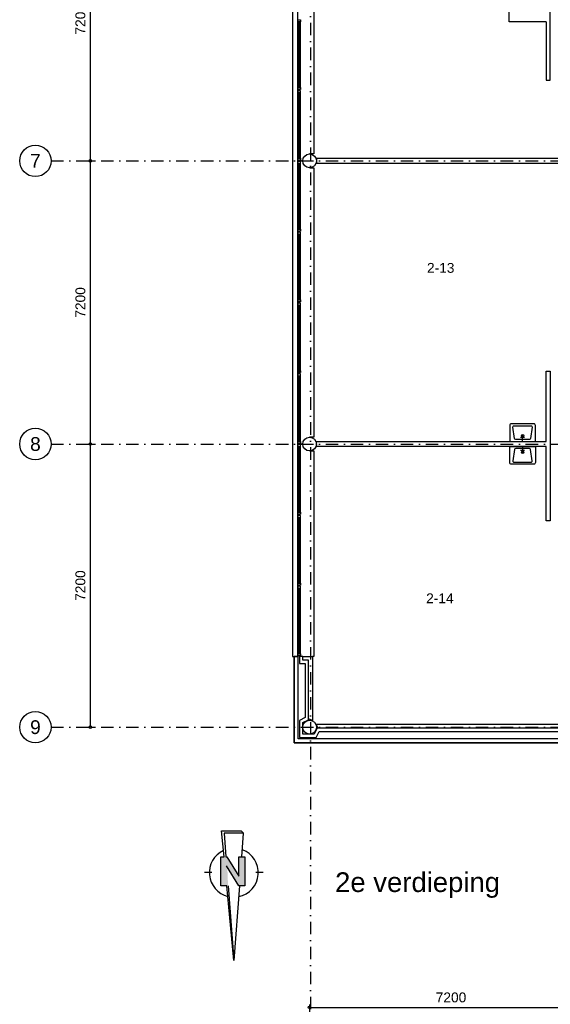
# Model space of a CAD drawing. Header units: millimetres. Extents: x 1137596 to 6076935, y -417599 to 265181.
# Tile 37 of 47: x 1438634 to 1452129, y -356519 to -331482. Entities that reach past the tile are written whole.
import ezdxf
from ezdxf.enums import TextEntityAlignment as Align

# ---------------------------------------------------------------- set-up
doc = ezdxf.new("R2010")
doc.units = ezdxf.units.MM
doc.header["$LTSCALE"] = 50
doc.header["$PDMODE"] = 3
doc.header["$PDSIZE"] = 1
doc.linetypes.add('DASHDOT2', pattern=[12.7, 6.35, -3.175, 0, -3.175])
doc.layers.get('0').update_dxf_attribs({"linetype": 'CONTINUOUS'})
doc.layers.get('DEFPOINTS').update_dxf_attribs({"linetype": 'CONTINUOUS'})
for name, color, linetype in [('00---0--FM-BRU3DEF', 4, 'CONTINUOUS'), ('AL21----_BUITENWAND', 3, 'CONTINUOUS'), ('AL21K---_ISOLATIE', 1, 'CONTINUOUS'), ('AL22----_BINNENWAND', 3, 'CONTINUOUS'), ('AL28----_KONSTRUKTIES', 4, 'CONTINUOUS'), ('AL31----_BUITENKOZIJN', 2, 'CONTINUOUS'), ('AL74----_INRSANITAIR', 7, 'CONTINUOUS'), ('Alg-Dun-Az', 8, 'CONTINUOUS'), ('bib', 7, 'CONTINUOUS'), ('bib @ 100', 7, 'CONTINUOUS'), ('DIM25', 1, 'CONTINUOUS'), ('Stramien-Alg-Az', 9, 'DASHDOT2'), ('Stramien-Alg-Drs', 8, 'CONTINUOUS'), ('Stramien-Alg-Txt', 2, 'CONTINUOUS'), ('Txt25', 2, 'CONTINUOUS'), ('Txt50', 4, 'CONTINUOUS')]:
    doc.layers.add(name, color=color, linetype=linetype)
doc.styles.add('BOS3', font='arial.ttf')
doc.dimstyles.new('BOS3', dxfattribs={"dimtxt": 2.5, "dimasz": 1.25, "dimexe": 1.25, "dimexo": 0, "dimgap": 1.25, "dimtad": 1, "dimdec": 3, "dimdsep": 46, "dimtxsty": 'BOS3', "dimblk": 'SMALL', "dimblk1": 'SMALL', "dimblk2": 'SMALL', "dimsah": 1, "dimcen": 2.5, "dimclrd": 1, "dimclre": 1, "dimclrt": 2, "dimadec": 4, "dimazin": 2, "dimtfac": 0.4, "dimtdec": 0, "dimtix": 1, "dimtmove": 2, "dimatfit": 3, "dimfxl": 1.25, "dimfxlon": 1, "dimtvp": 1, "dimtolj": 1, "dimarcsym": 0})

# ---------------------------------------------------------------- blocks, each defined once
blk = doc.blocks.new('noordpijl 3')
at = {"layer": 'Alg-Dun-Az'}
for p, q in [((-146, -1900), (0, 0)), ((0, 0), (180, -1900)), ((146, -1900), (0, 0)), ((-277, -1900), (-127, -1900)), ((-277, -2638), (-277, -1900)), ((-127, -1900), (185, -2409)), ((180, -1900), (333, -1900)), ((333, -1900), (333, -2638)), ((-751, -2234), (-564, -2234)), ((-129, -2141), (-129, -2638)), ((176, -2638), (-129, -2141)), ((562, -2234), (749, -2234)), ((-129, -2638), (-277, -2638)), ((-205, -2638), (-251, -3235)), ((203, -2638), (176, -2638)), ((249, -3235), (203, -2638)), ((249, -2638), (311, -3297)), ((333, -2638), (249, -2638)), ((-251, -3235), (249, -3235)), ((-189, -3297), (-251, -3235)), ((311, -3297), (-189, -3297))]:
    blk.add_line(p, q, dxfattribs=at)
for start, end in [(101.4591, 249.5213), (295.2122, 75.5532)]:
    blk.add_arc((-1, -2234), 623, start, end, dxfattribs=at)
for points in [[(-277, -2638), (-277, -1900), (-129, -2638), (-127, -1900)], [(-129, -2141), (176, -2638), (-127, -1900), (185, -2409)], [(333, -1900), (333, -2638), (146, -1900), (176, -2638)]]:
    blk.add_solid(points, dxfattribs=at)
blk = doc.blocks.new('*U247')
at = {"layer": 'Stramien-Alg-Drs'}
blk.add_circle((-4, 0), 4, dxfattribs=at)
at = {"layer": 'Stramien-Alg-Txt', "style": 'BOS3'}
blk.add_attdef('TEKST', text='', height=3.5, dxfattribs=at).set_placement((-4, 0), align=Align.MIDDLE)
blk = doc.blocks.new('_Small')
at = {"color": 0, "linetype": 'ByBlock', "lineweight": -2}
blk.add_circle((0, 0), 0.25, dxfattribs=at)
blk = doc.blocks.new('*D178')
at = {"layer": 'DEFPOINTS', "color": 0, "transparency": 16777216}
for p in [(704627, -599117), (704627, -599117), (704627, -606317)]:
    blk.add_point(p, dxfattribs=at)
at = {"layer": 'DIM25', "color": 1, "lineweight": -2, "transparency": 16777216}
for p, q in [((704627, -599117), (704752, -599117)), ((704627, -606317), (704627, -599117)), ((704627, -606317), (704752, -606317))]:
    blk.add_line(p, q, dxfattribs=at)
at = {"layer": 'DIM25', "color": 1, "lineweight": -2, "transparency": 16777216, "xscale": 125, "yscale": 125, "zscale": 125}
for p, rotation in [((704627, -599117), 90), ((704627, -606317), 270)]:
    blk.add_blockref('_Small', p, dxfattribs=dict(at, rotation=rotation))
at = {"layer": 'DIM25', "color": 2, "transparency": 16777216, "insert": (704374, -602717), "char_height": 250, "attachment_point": 5, "rotation": 90, "style": 'BOS3'}
blk.add_mtext('\\A1;7200', dxfattribs=at)
blk = doc.blocks.new('*D179')
at = {"layer": 'DEFPOINTS', "color": 0, "transparency": 16777216}
for p in [(710199, -627647), (717399, -627843), (717399, -627973)]:
    blk.add_point(p, dxfattribs=at)
at = {"layer": 'DIM25', "color": 1, "lineweight": -2, "transparency": 16777216}
for p, q in [((710199, -627772), (710199, -627968)), ((710199, -627843), (717399, -627843)), ((717399, -627848), (717399, -627718))]:
    blk.add_line(p, q, dxfattribs=at)
at = {"layer": 'DIM25', "color": 1, "lineweight": -2, "transparency": 16777216, "xscale": 125, "yscale": 125, "zscale": 125, "rotation": 180}
blk.add_blockref('_Small', (710199, -627843), dxfattribs=at)
at = {"layer": 'DIM25', "color": 1, "lineweight": -2, "transparency": 16777216, "xscale": 125, "yscale": 125, "zscale": 125}
blk.add_blockref('_Small', (717399, -627843), dxfattribs=at)
at = {"layer": 'DIM25', "color": 2, "transparency": 16777216, "insert": (713799, -627591), "char_height": 250, "attachment_point": 5, "style": 'BOS3'}
blk.add_mtext('\\A1;7200', dxfattribs=at)
blk = doc.blocks.new('*D188')
at = {"layer": 'DEFPOINTS', "color": 0, "transparency": 16777216}
for p in [(704627, -606317), (704627, -606317), (704627, -613517)]:
    blk.add_point(p, dxfattribs=at)
at = {"layer": 'DIM25', "color": 1, "lineweight": -2, "transparency": 16777216}
for p, q in [((704627, -606317), (704752, -606317)), ((704627, -613517), (704627, -606317)), ((704627, -613517), (704752, -613517))]:
    blk.add_line(p, q, dxfattribs=at)
at = {"layer": 'DIM25', "color": 1, "lineweight": -2, "transparency": 16777216, "xscale": 125, "yscale": 125, "zscale": 125}
for p, rotation in [((704627, -606317), 90), ((704627, -613517), 270)]:
    blk.add_blockref('_Small', p, dxfattribs=dict(at, rotation=rotation))
at = {"layer": 'DIM25', "color": 2, "transparency": 16777216, "insert": (704374, -609917), "char_height": 250, "attachment_point": 5, "rotation": 90, "style": 'BOS3'}
blk.add_mtext('\\A1;7200', dxfattribs=at)
blk = doc.blocks.new('*D189')
at = {"layer": 'DEFPOINTS', "color": 0, "transparency": 16777216}
for p in [(704627, -613517), (704627, -613517), (704627, -620717)]:
    blk.add_point(p, dxfattribs=at)
at = {"layer": 'DIM25', "color": 1, "lineweight": -2, "transparency": 16777216}
for p, q in [((704627, -613517), (704752, -613517)), ((704627, -620717), (704627, -613517)), ((704627, -620717), (704752, -620717))]:
    blk.add_line(p, q, dxfattribs=at)
at = {"layer": 'DIM25', "color": 1, "lineweight": -2, "transparency": 16777216, "xscale": 125, "yscale": 125, "zscale": 125}
for p, rotation in [((704627, -613517), 90), ((704627, -620717), 270)]:
    blk.add_blockref('_Small', p, dxfattribs=dict(at, rotation=rotation))
at = {"layer": 'DIM25', "color": 2, "transparency": 16777216, "insert": (704374, -617117), "char_height": 250, "attachment_point": 5, "rotation": 90, "style": 'BOS3'}
blk.add_mtext('\\A1;7200', dxfattribs=at)
blk = doc.blocks.new('stramienen')
at = {"layer": 'Stramien-Alg-Az'}
for points in [[(710225.4193, -557711.0234), (710225.4193, -629125.5137)], [(703629.6064, -606317.1403), (776404.4348, -606317.1403)], [(703629.6064, -613517.1403), (776404.4348, -613517.1403)], [(703629.6064, -620717.1403), (776404.4348, -620717.1403)]]:
    blk.add_lwpolyline(points, dxfattribs=at)
at = {"layer": 'bib @ 100', "xscale": 100, "yscale": 100, "zscale": 100}
for p, values in [((703629.6064, -606317.1403), {'TEKST': '7'}), ((703629.6064, -613517.1403), {'TEKST': '8'}), ((703629.6064, -620717.1403), {'TEKST': '9'})]:
    blk.add_blockref('*U247', p, dxfattribs=at).add_auto_attribs(values)
at = {"layer": 'DIM25'}
for base, p1, p2, picture, middle in [((704626.5266, -599117.1398), (704626.5266, -606317.1398), (704626.5266, -599117.1398), '*D178', (704373.8834, -602717.1398)), ((704626.5266, -606317.1398), (704626.5266, -613517.1398), (704626.5266, -606317.1398), '*D188', (704373.8834, -609917.1398)), ((704626.5266, -613517.1398), (704626.5266, -620717.1398), (704626.5266, -613517.1398), '*D189', (704373.8834, -617117.1398))]:
    dim = blk.add_linear_dim(base=base, p1=p1, p2=p2, angle=90, dimstyle='BOS3', override={"dimscale": 0, "dimexo": 1.25}, dxfattribs=at)
    dim.commit()
    dim.dimension.update_dxf_attribs({"geometry": picture, "text_midpoint": middle})
dim = blk.add_linear_dim(base=(717398.67, -627843.232), p1=(710198.6698, -627646.5212), p2=(717398.67, -627972.6855), dimstyle='BOS3', override={"dimscale": 0, "dimtxt": 2.5, "dimasz": 1.25, "dimexe": 1.25, "dimexo": 1.25, "dimgap": 1.25, "dimclrt": 2, "dimfxl": 1.25, "dimfxlon": 1}, dxfattribs=at)
dim.commit()
dim.dimension.update_dxf_attribs({"geometry": '*D179', "text_midpoint": (713798.6699, -627590.5887)})

msp = doc.modelspace()

# ---------------------------------------------------------------- linework, layer by layer
at = {"layer": '00---0--FM-BRU3DEF', "color": 3}
msp.add_lwpolyline([(1463709.019, -313471.579), (1463709.1521, -342271.5794), (1463803.019, -342271.579), (1463803.019, -344576.5819), (1463703.028, -344576.5819), (1463703.028, -344466.5638), (1462613.0239, -344466.5638), (1462613.2781, -348376.5777), (1457968.0229, -348376.5777), (1457968.0229, -349766.5804), (1458078.0214, -349766.5804), (1458078.0214, -349866.5814), (1445613.0219, -349866.5814), (1445613.0219, -347671.5677), (1445707.0326, -347671.5677), (1445705.2043, -300871.5964)], dxfattribs=at)
at = {"layer": 'AL21----_BUITENWAND'}
for points in [[(1445613.0477, -300871.6), (1445573.0219, -300871.5961), (1445573.0219, -347671.5677), (1445613.0239, -347671.5677)], [(1446008.4934, -328046.5814), (1446111.0219, -328046.5814), (1446111.0219, -334896.5668), (1446008.0219, -334896.5668)], [(1446009.571, -335246.5816), (1446111.0219, -335246.5816), (1446111.0219, -342096.5658), (1446008.0219, -342096.5658)], [(1446009.571, -342446.5809), (1446111.0219, -342446.5809), (1446111.0219, -347671.5677), (1446083.0219, -347671.5677)]]:
    msp.add_lwpolyline(points, dxfattribs=at)
msp.add_lwpolyline([(1457968.017, -348283.5814), (1457868.016, -348283.5814), (1457868.016, -349766.5804), (1445713.0219, -349766.5804), (1445713.016, -347671.5599), (1445613.016, -347671.5599), (1445613.0219, -349866.5814), (1458078.0156, -349866.5814), (1458078.0156, -349766.5804), (1457968.017, -349766.5804)], close=True, dxfattribs=at)
at = {"layer": 'AL21K---_ISOLATIE'}
msp.add_lwpolyline([(1453017.5615, -349496.5824), (1446198.4731, -349496.5824), (1446123.4731, -349646.5804), (1445833.0219, -349646.5804), (1445833.0239, -349356.1302), (1445983.0239, -349281.1312), (1445983.0239, -347771.5648), (1445833.0317, -347771.5648), (1445833.0317, -347671.5677), (1445748.0239, -347671.5677), (1445748.0239, -347856.5668), (1445898.017, -347856.5668), (1445898.0239, -349228.599), (1445748.0239, -349303.598), (1445748.0219, -349731.5824), (1446176.0053, -349731.5824), (1446251.0053, -349581.5804), (1452965.0386, -349581.5804)], dxfattribs=at)
at = {"layer": 'AL22----_BINNENWAND'}
for points in [[(1452024.0219, -331534.0814), (1452024.0219, -333021.5814), (1452124.023, -333021.5814), (1452124.023, -330178.5814), (1452024.0219, -330178.5814), (1452024.0219, -330564.0814)], [(1452024.0219, -331534.0814), (1451079.0219, -331534.0814), (1451079.0219, -330564.0814), (1452024.0219, -330564.0814)]]:
    msp.add_lwpolyline(points, dxfattribs=at)
for points in [[(1445813.0219, -335066.5814), (1445813.0219, -335070.5814), (1445833.0219, -335070.5814), (1445833.0219, -335066.5814)], [(1445813.0219, -335071.2816), (1445813.0219, -335071.8822), (1445833.0219, -335071.8822), (1445833.0219, -335071.2816)], [(1445813.0219, -335076.5814), (1445813.0219, -335072.5814), (1445833.0219, -335072.5814), (1445833.0219, -335076.5814)], [(1445813.0219, -342266.5807), (1445813.0219, -342270.5807), (1445833.0219, -342270.5807), (1445833.0219, -342266.5807)], [(1445813.0219, -342271.2809), (1445813.0219, -342271.8815), (1445833.0219, -342271.8815), (1445833.0219, -342271.2809)], [(1445813.0219, -342276.5807), (1445813.0219, -342272.5807), (1445833.0219, -342272.5807), (1445833.0219, -342276.5807)], [(1446083.0239, -349303.5795), (1445983.0239, -349256.5824), (1445983.016, -347771.5648), (1445833.0317, -347771.5648), (1445833.0317, -347671.5677), (1446083.0219, -347671.5677)], [(1453040.0217, -349396.5814), (1452993.0218, -349496.5824), (1446223.0219, -349496.5824), (1446176.0219, -349396.5814)]]:
    msp.add_lwpolyline(points, close=True, dxfattribs=at)
msp.add_lwpolyline([(1453158.0045, -335009.0819), (1446171.4809, -335009.0819), (1446171.4809, -335009.0843, -0.1846560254), (1446171.4815, -335134.0814), (1453158.0045, -335134.0814)], format="xyb", dxfattribs=at)
msp.add_lwpolyline([(1452024.0219, -342209.0812), (1452024.0219, -340421.581), (1452124.022, -340421.581), (1452124.022, -344221.5614), (1452024.0219, -344221.5614), (1452024.0219, -342334.0807), (1446171.4815, -342334.0807, 0.1846536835), (1446171.4815, -342209.0851), (1446171.4815, -342209.0812)], format="xyb", close=True, dxfattribs=at)
at = {"layer": 'AL28----_KONSTRUKTIES'}
for centre in [(1446008.0219, -335071.5836), (1446008.0219, -342271.5829), (1446008.0219, -349471.5804), (1446008.0219, -349471.5824)]:
    msp.add_circle(centre, 175, dxfattribs=at)
at = {"layer": 'AL31----_BUITENKOZIJN'}
for points in [[(1445777.0229, -331486.5809), (1445777.0229, -331536.5819), (1445707.0229, -331536.5819), (1445707.0229, -331486.5809)], [(1445777.0229, -333206.5809), (1445777.0229, -333256.5814), (1445707.0229, -333256.5814), (1445707.0229, -333206.5809)], [(1445707.0229, -333286.5814), (1445707.0229, -333336.5819), (1445777.0229, -333336.5819), (1445777.0229, -333286.5814)], [(1445777.0229, -335006.5821), (1445777.0229, -335056.5807), (1445707.0229, -335056.5807), (1445707.0229, -335006.5821)], [(1445707.0229, -335086.5807), (1445707.0229, -335136.5814), (1445777.0229, -335136.5814), (1445777.0229, -335086.5807)], [(1445777.0229, -336806.5814), (1445777.0229, -336856.582), (1445707.0229, -336856.582), (1445707.0229, -336806.5814)], [(1445707.0229, -336886.5819), (1445707.0229, -336936.5807), (1445777.0229, -336936.5807), (1445777.0229, -336886.5819)], [(1445777.0229, -338606.5808), (1445777.0229, -338656.5813), (1445707.0229, -338656.5813), (1445707.0229, -338606.5808)], [(1445707.0229, -338686.5813), (1445707.0229, -338736.5818), (1445777.0229, -338736.5818), (1445777.0229, -338686.5813)], [(1445777.0229, -340406.582), (1445777.0229, -340456.5825), (1445707.0229, -340456.5825), (1445707.0229, -340406.582)], [(1445707.0229, -340486.5806), (1445707.0229, -340536.5812), (1445777.0229, -340536.5812), (1445777.0229, -340486.5806)], [(1445777.0229, -342206.5814), (1445777.0229, -342256.5819), (1445707.0229, -342256.5819), (1445707.0229, -342206.5814)], [(1445707.0268, -342286.5799), (1445707.0268, -342336.5804), (1445777.0268, -342336.5804), (1445777.0268, -342286.5799)], [(1445777.0268, -344006.5804), (1445777.0268, -344056.5814), (1445707.0268, -344056.5814), (1445707.0268, -344006.5804)], [(1445707.0268, -344086.5809), (1445707.0268, -344136.5819), (1445777.0268, -344136.5819), (1445777.0268, -344086.5809)], [(1445777.0268, -345806.5819), (1445777.0268, -345856.5804), (1445707.0268, -345856.5804), (1445707.0268, -345806.5819)], [(1445707.0268, -345886.5824), (1445707.0268, -345936.5809), (1445777.0268, -345936.5809), (1445777.0268, -345886.5824)], [(1445777.0268, -347606.5834), (1445777.0268, -347656.5795), (1445707.0268, -347656.5795), (1445707.0268, -347606.5834)]]:
    msp.add_lwpolyline(points, close=True, dxfattribs=at)
for points in [[(1445707.0229, -333206.5809), (1445707.0229, -331536.5819)], [(1445720.0229, -333206.5809), (1445720.0229, -331536.5819)], [(1445738.0229, -333206.5809), (1445738.0229, -331536.5819)], [(1445777.0229, -333206.5829), (1445777.0229, -331536.5819)], [(1445707.0229, -335006.5821), (1445707.0229, -333336.5819)], [(1445720.0229, -335006.5821), (1445720.0229, -333336.5819)], [(1445738.0229, -335006.5821), (1445738.0229, -333336.5819)], [(1445777.0229, -335006.5841), (1445777.0229, -333336.5819)], [(1445707.0229, -336806.5814), (1445707.0229, -335136.5814)], [(1445720.0229, -336806.5814), (1445720.0229, -335136.5814)], [(1445738.0229, -336806.5814), (1445738.0229, -335136.5814)], [(1445777.0229, -336806.5834), (1445777.0229, -335136.5814)], [(1445707.0229, -338606.5808), (1445707.0229, -336936.5807)], [(1445720.0229, -338606.5808), (1445720.0229, -336936.5807)], [(1445738.0229, -338606.5808), (1445738.0229, -336936.5807)], [(1445777.0229, -338606.5826), (1445777.0229, -336936.5807)], [(1445707.0229, -340406.582), (1445707.0229, -338736.5818)], [(1445720.0229, -340406.582), (1445720.0229, -338736.5818)], [(1445738.0229, -340406.582), (1445738.0229, -338736.5818)], [(1445777.0229, -340406.5838), (1445777.0229, -338736.5818)], [(1445707.0229, -342206.5814), (1445707.0229, -340536.5812)], [(1445720.0229, -342206.5814), (1445720.0229, -340536.5812)], [(1445738.0229, -342206.5814), (1445738.0229, -340536.5812)], [(1445777.0229, -342206.5831), (1445777.0229, -340536.5812)], [(1445707.0268, -344006.5804), (1445707.0268, -342336.5804)], [(1445720.0268, -344006.5804), (1445720.0268, -342336.5804)], [(1445738.0268, -344006.5804), (1445738.0268, -342336.5804)], [(1445777.0268, -344006.5824), (1445777.0268, -342336.5804)], [(1445707.0268, -345806.5819), (1445707.0268, -344136.5819)], [(1445720.0268, -345806.5819), (1445720.0268, -344136.5819)], [(1445738.0268, -345806.5819), (1445738.0268, -344136.5819)], [(1445777.0268, -345806.5838), (1445777.0268, -344136.5819)], [(1445707.0268, -347606.5834), (1445707.0268, -345936.5809)], [(1445720.0268, -347606.5834), (1445720.0268, -345936.5809)], [(1445738.0268, -347606.5834), (1445738.0268, -345936.5809)], [(1445777.0268, -347606.5834), (1445777.0268, -345936.5809)]]:
    msp.add_lwpolyline(points, dxfattribs=at)
at = {"layer": 'AL74----_INRSANITAIR'}
for points in [[(1451139.0222, -341759.0896, 0.4142135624), (1451099.0222, -341799.0896), (1451099.0222, -342209.0896), (1451749.0222, -342209.0896), (1451749.0222, -341799.0896, 0.4142135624), (1451709.0222, -341759.0896)], [(1451627.6012, -342134.0367, -0.3732377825), (1451597.9027, -342159.794), (1451250.1417, -342159.794, -0.3732377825), (1451220.4432, -342134.0367), (1451178.914, -341843.3322, -0.4564120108), (1451208.6125, -341809.0896), (1451639.4319, -341809.0896, -0.4564120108), (1451669.1304, -341843.3322)], [(1451139.0222, -342784.0741, -0.4142135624), (1451099.0222, -342744.0741), (1451099.0222, -342334.0741), (1451749.0222, -342334.0741), (1451749.0222, -342744.0741, -0.4142135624), (1451709.0222, -342784.0741)], [(1451627.6012, -342409.1271, 0.3732377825), (1451597.9027, -342383.3697), (1451250.1417, -342383.3697, 0.3732377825), (1451220.4432, -342409.1271), (1451178.914, -342699.8315, 0.4564120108), (1451208.6125, -342734.0741), (1451639.4319, -342734.0741, 0.4564120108), (1451669.1304, -342699.8315)]]:
    msp.add_lwpolyline(points, format="xyb", close=True, dxfattribs=at)
for points in [[(1451474.0222, -342109.0896), (1451374.0222, -342109.0896)], [(1451424.0222, -342209.0896), (1451424.0222, -342059.0896)], [(1451474.0222, -342434.0741), (1451374.0222, -342434.0741)], [(1451424.0222, -342334.0741), (1451424.0222, -342484.0741)]]:
    msp.add_lwpolyline(points, dxfattribs=at)
for centre in [(1451424.0151, -342060.1809), (1451424.0151, -342482.9828)]:
    msp.add_circle(centre, 29.9405, dxfattribs=at)

# ---------------------------------------------------------------- block references
msp.add_blockref('stramienen', (735804.6339, 271245.5598))
at = {"layer": 'bib', "color": 1, "rotation": 180}
msp.add_blockref('noordpijl 3', (1444079.3836, -355404.3251), dxfattribs=at)

# ---------------------------------------------------------------- texts
at = {"layer": 'Txt25', "style": 'BOS3'}
for s, p in [('2-13', (1449341.4896, -337917.8204)), ('2-14', (1449320.5639, -346319.0253))]:
    msp.add_text(s, height=250, dxfattribs=at).set_placement(p, align=Align.CENTER)
at = {"layer": 'Txt50', "style": 'BOS3'}
msp.add_text('2e verdieping', height=500, dxfattribs=at).set_placement((1446655.8965, -353663.3393))

doc.saveas('drawing.dxf')
